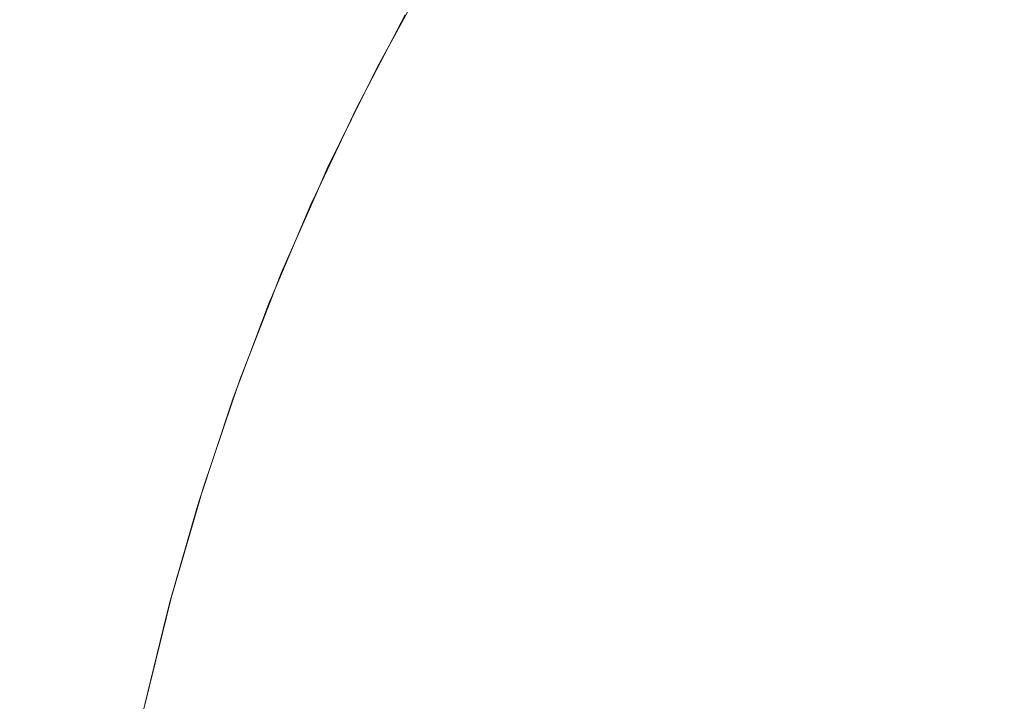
# Model space of a CAD drawing. Header units: centimetres. Extents: x -26 to 27.3, y -25.3 to -23.5.
# Tile 147 of 200: x 9.407 to 9.4446, y -23.5381 to -23.5119. Entities that reach past the tile are written whole.
import ezdxf

# ---------------------------------------------------------------- set-up
doc = ezdxf.new("R2010")
doc.units = ezdxf.units.CM
doc.header["$LTSCALE"] = 2.54
doc.layers.add('Lucido design-1', color=7, linetype='Continuous')

# ---------------------------------------------------------------- blocks, each defined once
blk = doc.blocks.new('Gruppo-4-1')
at = {"color": 7, "linetype": 'Continuous', "lineweight": 9}
for points, invisible_edges in [([(9.42545, -23.511446, -350.007438), (9.427643, -23.507833, -350.007438), (9.428573, -23.508426, -350.011411), (9.426405, -23.511998, -350.011411)], 15), ([(9.426405, -23.511998, -350.011411), (9.428573, -23.508426, -350.011411), (9.42964, -23.509105, -350.015332), (9.427501, -23.512631, -350.015332)], 15), ([(9.433637, -23.511652, -350.026716), (9.435813, -23.508395, -350.026716), (9.437356, -23.509475, -350.030363), (9.435226, -23.512664, -350.030363)], 15), ([(9.427501, -23.512631, -350.015332), (9.42964, -23.509105, -350.015332), (9.430842, -23.509871, -350.019194), (9.428735, -23.513343, -350.019194)], 15), ([(9.440798, -23.511886, -350.037403), (9.442957, -23.508941, -350.037403), (9.444791, -23.510348, -350.040783), (9.442691, -23.513211, -350.040783)], 15), ([(9.435226, -23.512664, -350.030363), (9.437356, -23.509475, -350.030363), (9.439019, -23.510639, -350.033928), (9.436938, -23.513754, -350.033928)], 15), ([(9.422833, -23.509936, -349.987027), (9.420736, -23.513757, -349.987027), (9.420652, -23.513713, -349.982667), (9.422123, -23.511031, -349.982667)], 11), ([(9.420736, -23.513757, -349.987027), (9.422833, -23.509936, -349.987027), (9.423063, -23.510069, -349.991159), (9.420972, -23.51388, -349.991159)], 15), ([(9.428735, -23.513343, -350.019194), (9.430842, -23.509871, -350.019194), (9.432175, -23.51072, -350.02299), (9.430103, -23.514133, -350.02299)], 15), ([(9.420972, -23.51388, -349.991159), (9.423063, -23.510069, -349.991159), (9.423441, -23.510287, -349.995273), (9.42136, -23.514082, -349.995273)], 15), ([(9.42136, -23.514082, -349.995273), (9.423441, -23.510287, -349.995273), (9.423966, -23.51059, -349.999363), (9.421897, -23.514361, -349.999363)], 15), ([(9.442691, -23.513211, -350.040783), (9.444791, -23.510348, -350.040783), (9.44673, -23.511836, -350.044062), (9.444694, -23.514613, -350.044062)], 15), ([(9.421897, -23.514361, -349.999363), (9.423966, -23.51059, -349.999363), (9.424636, -23.510977, -350.00342), (9.422583, -23.514718, -350.00342)], 15), ([(9.430103, -23.514133, -350.02299), (9.432175, -23.51072, -350.02299), (9.433637, -23.511652, -350.026716), (9.431605, -23.515, -350.026716)], 15), ([(9.436938, -23.513754, -350.033928), (9.439019, -23.510639, -350.033928), (9.440798, -23.511886, -350.037403), (9.43877, -23.514922, -350.037403)], 15), ([(-25.890647, -23.511022, -349.295419), (-25.890647, -23.513722, -349.293982), (27.209353, -23.513722, -349.293982), (27.209353, -23.511022, -349.295419)], 10), ([(9.4217, -23.511754, -349.782667), (9.422123, -23.511031, -349.982667), (9.420652, -23.513713, -349.982667)], 9), ([(9.422583, -23.514718, -350.00342), (9.424636, -23.510977, -350.00342), (9.42545, -23.511446, -350.007438), (9.423417, -23.515152, -350.007438)], 15), ([(9.423417, -23.515152, -350.007438), (9.42545, -23.511446, -350.007438), (9.426405, -23.511998, -350.011411), (9.424395, -23.515662, -350.011411)], 15), ([(9.406648, -23.511754, -349.726493), (9.409006, -23.511754, -349.730791), (9.407342, -23.51534, -349.731657), (9.405024, -23.51534, -349.727431)], 15), ([(9.409006, -23.511754, -349.730791), (9.411174, -23.511754, -349.735187), (9.409474, -23.51534, -349.73598), (9.407342, -23.51534, -349.731657)], 15), ([(9.411174, -23.511754, -349.735187), (9.413148, -23.511754, -349.739673), (9.411415, -23.51534, -349.740391), (9.409474, -23.51534, -349.73598)], 15), ([(9.413148, -23.511754, -349.739673), (9.414924, -23.511754, -349.744242), (9.413162, -23.51534, -349.744883), (9.411415, -23.51534, -349.740391)], 15), ([(9.414924, -23.511754, -349.744242), (9.4165, -23.511754, -349.748883), (9.414711, -23.51534, -349.749447), (9.413162, -23.51534, -349.744883)], 15), ([(9.4165, -23.511754, -349.748883), (9.417871, -23.511754, -349.753589), (9.41606, -23.51534, -349.754075), (9.414711, -23.51534, -349.749447)], 15), ([(9.417871, -23.511754, -349.753589), (9.419037, -23.511754, -349.75835), (9.417205, -23.51534, -349.758756), (9.41606, -23.51534, -349.754075)], 15), ([(9.419037, -23.511754, -349.75835), (9.419993, -23.511754, -349.763158), (9.418146, -23.51534, -349.763484), (9.417205, -23.51534, -349.758756)], 15), ([(9.419993, -23.511754, -349.763158), (9.420738, -23.511754, -349.768002), (9.418879, -23.51534, -349.768247), (9.418146, -23.51534, -349.763484)], 15), ([(9.420738, -23.511754, -349.768002), (9.421272, -23.511754, -349.772875), (9.419404, -23.51534, -349.773038), (9.418879, -23.51534, -349.768247)], 15), ([(9.421272, -23.511754, -349.772875), (9.421593, -23.511754, -349.777766), (9.419719, -23.51534, -349.777848), (9.419404, -23.51534, -349.773038)], 15), ([(9.419719, -23.51534, -349.777848), (9.421593, -23.511754, -349.777766), (9.4217, -23.511754, -349.782667), (9.420115, -23.514782, -349.782667)], 11), ([(9.420652, -23.513713, -349.982667), (9.420115, -23.514782, -349.782667), (9.4217, -23.511754, -349.782667)], 9), ([(9.431605, -23.515, -350.026716), (9.433637, -23.511652, -350.026716), (9.435226, -23.512664, -350.030363), (9.433236, -23.515942, -350.030363)], 15), ([(9.424395, -23.515662, -350.011411), (9.426405, -23.511998, -350.011411), (9.427501, -23.512631, -350.015332), (9.425518, -23.516246, -350.015332)], 15), ([(9.43877, -23.514922, -350.037403), (9.440798, -23.511886, -350.037403), (9.442691, -23.513211, -350.040783), (9.440719, -23.516163, -350.040783)], 15), ([(9.425518, -23.516246, -350.015332), (9.427501, -23.512631, -350.015332), (9.428735, -23.513343, -350.019194), (9.426781, -23.516904, -350.019194)], 15), ([(9.433236, -23.515942, -350.030363), (9.435226, -23.512664, -350.030363), (9.436938, -23.513754, -350.033928), (9.434994, -23.516957, -350.033928)], 15), ([(9.426781, -23.516904, -350.019194), (9.428735, -23.513343, -350.019194), (9.430103, -23.514133, -350.02299), (9.428183, -23.517634, -350.02299)], 15), ([(9.440719, -23.516163, -350.040783), (9.442691, -23.513211, -350.040783), (9.444694, -23.514613, -350.044062), (9.442781, -23.517477, -350.044062)], 15), ([(27.209353, -23.514777, -349.29342), (27.209353, -23.513722, -349.293982), (-25.890647, -23.513722, -349.293982), (-25.890647, -23.514777, -349.29342)], 10), ([(9.420652, -23.513713, -349.982667), (9.420123, -23.514786, -349.982667), (9.420115, -23.514782, -349.782667)], 10), ([(9.420123, -23.514786, -349.982667), (9.420652, -23.513713, -349.982667), (9.420736, -23.513757, -349.987027)], 10), ([(9.420736, -23.513757, -349.987027), (9.418808, -23.517666, -349.987027), (9.418722, -23.517626, -349.982667), (9.420123, -23.514786, -349.982667)], 11), ([(9.418808, -23.517666, -349.987027), (9.420736, -23.513757, -349.987027), (9.420972, -23.51388, -349.991159), (9.41905, -23.517779, -349.991159)], 15), ([(9.41905, -23.517779, -349.991159), (9.420972, -23.51388, -349.991159), (9.42136, -23.514082, -349.995273), (9.419445, -23.517963, -349.995273)], 15), ([(9.419445, -23.517963, -349.995273), (9.42136, -23.514082, -349.995273), (9.421897, -23.514361, -349.999363), (9.419994, -23.518219, -349.999363)], 15), ([(9.434994, -23.516957, -350.033928), (9.436938, -23.513754, -350.033928), (9.43877, -23.514922, -350.037403), (9.436876, -23.518043, -350.037403)], 15), ([(9.419994, -23.518219, -349.999363), (9.421897, -23.514361, -349.999363), (9.422583, -23.514718, -350.00342), (9.420695, -23.518546, -350.00342)], 15), ([(9.428183, -23.517634, -350.02299), (9.430103, -23.514133, -350.02299), (9.431605, -23.515, -350.026716), (9.429721, -23.518434, -350.026716)], 15), ([(-25.890647, -23.514777, -349.29342), (-25.890647, -23.517634, -349.292052), (27.209353, -23.517634, -349.292052), (27.209353, -23.514777, -349.29342)], 10), ([(9.419824, -23.51534, -349.782667), (9.420123, -23.514786, -349.982667), (9.418722, -23.517626, -349.982667)], 9), ([(9.420115, -23.514782, -349.782667), (9.419824, -23.51534, -349.782667), (9.419719, -23.51534, -349.777848)], 10), ([(9.419824, -23.51534, -349.782667), (9.420115, -23.514782, -349.782667), (9.420123, -23.514786, -349.982667)], 10), ([(9.420695, -23.518546, -350.00342), (9.422583, -23.514718, -350.00342), (9.423417, -23.515152, -350.007438), (9.421547, -23.518943, -350.007438)], 15), ([(9.442781, -23.517477, -350.044062), (9.444694, -23.514613, -350.044062), (9.446803, -23.51609, -350.047236), (9.444952, -23.51886, -350.047236)], 15), ([(9.421547, -23.518943, -350.007438), (9.423417, -23.515152, -350.007438), (9.424395, -23.515662, -350.011411), (9.422547, -23.51941, -350.011411)], 15), ([(9.429721, -23.518434, -350.026716), (9.431605, -23.515, -350.026716), (9.433236, -23.515942, -350.030363), (9.431392, -23.519304, -350.030363)], 15), ([(9.436876, -23.518043, -350.037403), (9.43877, -23.514922, -350.037403), (9.440719, -23.516163, -350.040783), (9.438877, -23.519199, -350.040783)], 15), ([(9.405024, -23.51534, -349.727431), (9.407342, -23.51534, -349.731657), (9.40581, -23.518994, -349.732454), (9.403528, -23.518994, -349.728295)], 15), ([(9.407342, -23.51534, -349.731657), (9.409474, -23.51534, -349.73598), (9.407908, -23.518994, -349.73671), (9.40581, -23.518994, -349.732454)], 15), ([(9.409474, -23.51534, -349.73598), (9.411415, -23.51534, -349.740391), (9.409819, -23.518994, -349.741052), (9.407908, -23.518994, -349.73671)], 15), ([(9.411415, -23.51534, -349.740391), (9.413162, -23.51534, -349.744883), (9.411539, -23.518994, -349.745474), (9.409819, -23.518994, -349.741052)], 15), ([(9.413162, -23.51534, -349.744883), (9.414711, -23.51534, -349.749447), (9.413064, -23.518994, -349.749967), (9.411539, -23.518994, -349.745474)], 15), ([(9.414711, -23.51534, -349.749447), (9.41606, -23.51534, -349.754075), (9.414391, -23.518994, -349.754522), (9.413064, -23.518994, -349.749967)], 15), ([(9.41606, -23.51534, -349.754075), (9.417205, -23.51534, -349.758756), (9.415519, -23.518994, -349.75913), (9.414391, -23.518994, -349.754522)], 15), ([(9.417205, -23.51534, -349.758756), (9.418146, -23.51534, -349.763484), (9.416445, -23.518994, -349.763784), (9.415519, -23.518994, -349.75913)], 15), ([(9.418146, -23.51534, -349.763484), (9.418879, -23.51534, -349.768247), (9.417166, -23.518994, -349.768473), (9.416445, -23.518994, -349.763784)], 15), ([(9.418879, -23.51534, -349.768247), (9.419404, -23.51534, -349.773038), (9.417683, -23.518994, -349.773189), (9.417166, -23.518994, -349.768473)], 15), ([(9.419404, -23.51534, -349.773038), (9.419719, -23.51534, -349.777848), (9.417993, -23.518994, -349.777923), (9.417683, -23.518994, -349.773189)], 15), ([(9.417993, -23.518994, -349.777923), (9.419719, -23.51534, -349.777848), (9.419824, -23.51534, -349.782667), (9.418272, -23.518623, -349.782667)], 11), ([(9.418722, -23.517626, -349.982667), (9.418272, -23.518623, -349.782667), (9.419824, -23.51534, -349.782667)], 9), ([(9.422547, -23.51941, -350.011411), (9.424395, -23.515662, -350.011411), (9.425518, -23.516246, -350.015332), (9.423694, -23.519944, -350.015332)], 15), ([(9.431392, -23.519304, -350.030363), (9.433236, -23.515942, -350.030363), (9.434994, -23.516957, -350.033928), (9.433192, -23.520241, -350.033928)], 15), ([(9.423694, -23.519944, -350.015332), (9.425518, -23.516246, -350.015332), (9.426781, -23.516904, -350.019194), (9.424985, -23.520546, -350.019194)], 15), ([(9.438877, -23.519199, -350.040783), (9.440719, -23.516163, -350.040783), (9.442781, -23.517477, -350.044062), (9.440994, -23.520421, -350.044062)], 15), ([(9.424985, -23.520546, -350.019194), (9.426781, -23.516904, -350.019194), (9.428183, -23.517634, -350.02299), (9.426417, -23.521214, -350.02299)], 15), ([(9.433192, -23.520241, -350.033928), (9.434994, -23.516957, -350.033928), (9.436876, -23.518043, -350.037403), (9.435119, -23.521244, -350.037403)], 15), ([(9.440994, -23.520421, -350.044062), (9.442781, -23.517477, -350.044062), (9.444952, -23.51886, -350.047236), (9.443224, -23.521708, -350.047236)], 15), ([(27.209353, -23.51862, -349.291579), (27.209353, -23.517634, -349.292052), (-25.890647, -23.517634, -349.292052), (-25.890647, -23.51862, -349.291579)], 10), ([(9.418808, -23.517666, -349.987027), (9.417053, -23.521656, -349.987027), (9.416965, -23.52162, -349.982667), (9.418282, -23.518627, -349.982667)], 11), ([(9.417053, -23.521656, -349.987027), (9.418808, -23.517666, -349.987027), (9.41905, -23.517779, -349.991159), (9.417299, -23.521758, -349.991159)], 15), ([(9.417299, -23.521758, -349.991159), (9.41905, -23.517779, -349.991159), (9.419445, -23.517963, -349.995273), (9.417702, -23.521925, -349.995273)], 15), ([(9.418722, -23.517626, -349.982667), (9.418282, -23.518627, -349.982667), (9.418272, -23.518623, -349.782667)], 10), ([(9.418282, -23.518627, -349.982667), (9.418722, -23.517626, -349.982667), (9.418808, -23.517666, -349.987027)], 10), ([(9.426417, -23.521214, -350.02299), (9.428183, -23.517634, -350.02299), (9.429721, -23.518434, -350.026716), (9.427989, -23.521947, -350.026716)], 15), ([(9.417702, -23.521925, -349.995273), (9.419445, -23.517963, -349.995273), (9.419994, -23.518219, -349.999363), (9.418262, -23.522157, -349.999363)], 15), ([(9.418262, -23.522157, -349.999363), (9.419994, -23.518219, -349.999363), (9.420695, -23.518546, -350.00342), (9.418977, -23.522453, -350.00342)], 15), ([(9.435119, -23.521244, -350.037403), (9.436876, -23.518043, -350.037403), (9.438877, -23.519199, -350.040783), (9.437169, -23.522311, -350.040783)], 15), ([(-25.890647, -23.51862, -349.291579), (-25.890647, -23.521626, -349.290294), (27.209353, -23.521626, -349.290294), (27.209353, -23.51862, -349.291579)], 10), ([(9.418097, -23.518994, -349.782667), (9.418282, -23.518627, -349.982667), (9.416965, -23.52162, -349.982667)], 9), ([(9.418272, -23.518623, -349.782667), (9.418097, -23.518994, -349.782667), (9.417993, -23.518994, -349.777923)], 10), ([(9.418097, -23.518994, -349.782667), (9.418272, -23.518623, -349.782667), (9.418282, -23.518627, -349.982667)], 10), ([(9.418977, -23.522453, -350.00342), (9.420695, -23.518546, -350.00342), (9.421547, -23.518943, -350.007438), (9.419845, -23.522812, -350.007438)], 15), ([(9.427989, -23.521947, -350.026716), (9.429721, -23.518434, -350.026716), (9.431392, -23.519304, -350.030363), (9.429696, -23.522743, -350.030363)], 15), ([(9.40581, -23.518994, -349.732454), (9.407908, -23.518994, -349.73671), (9.40648, -23.522711, -349.737376), (9.404412, -23.522711, -349.733182)], 15), ([(9.407908, -23.518994, -349.73671), (9.409819, -23.518994, -349.741052), (9.408363, -23.522711, -349.741655), (9.40648, -23.522711, -349.737376)], 15), ([(9.409819, -23.518994, -349.741052), (9.411539, -23.518994, -349.745474), (9.410057, -23.522711, -349.746013), (9.408363, -23.522711, -349.741655)], 15), ([(9.411539, -23.518994, -349.745474), (9.413064, -23.518994, -349.749967), (9.41156, -23.522711, -349.750441), (9.410057, -23.522711, -349.746013)], 15), ([(9.413064, -23.518994, -349.749967), (9.414391, -23.518994, -349.754522), (9.412869, -23.522711, -349.75493), (9.41156, -23.522711, -349.750441)], 15), ([(9.414391, -23.518994, -349.754522), (9.415519, -23.518994, -349.75913), (9.41398, -23.522711, -349.759471), (9.412869, -23.522711, -349.75493)], 15), ([(9.415519, -23.518994, -349.75913), (9.416445, -23.518994, -349.763784), (9.414892, -23.522711, -349.764057), (9.41398, -23.522711, -349.759471)], 15), ([(9.416445, -23.518994, -349.763784), (9.417166, -23.518994, -349.768473), (9.415604, -23.522711, -349.768679), (9.414892, -23.522711, -349.764057)], 15), ([(9.417166, -23.518994, -349.768473), (9.417683, -23.518994, -349.773189), (9.416113, -23.522711, -349.773326), (9.415604, -23.522711, -349.768679)], 15), ([(9.417683, -23.518994, -349.773189), (9.417993, -23.518994, -349.777923), (9.416418, -23.522711, -349.777992), (9.416113, -23.522711, -349.773326)], 15), ([(9.416418, -23.522711, -349.777992), (9.417993, -23.518994, -349.777923), (9.418097, -23.518994, -349.782667), (9.416592, -23.522544, -349.782667)], 11), ([(9.416965, -23.52162, -349.982667), (9.416592, -23.522544, -349.782667), (9.418097, -23.518994, -349.782667)], 9), ([(9.419845, -23.522812, -350.007438), (9.421547, -23.518943, -350.007438), (9.422547, -23.51941, -350.011411), (9.420864, -23.523235, -350.011411)], 15), ([(9.443224, -23.521708, -350.047236), (9.444952, -23.51886, -350.047236), (9.447229, -23.520311, -350.0503), (9.445562, -23.523058, -350.0503)], 15), ([(9.429696, -23.522743, -350.030363), (9.431392, -23.519304, -350.030363), (9.433192, -23.520241, -350.033928), (9.431535, -23.523601, -350.033928)], 15), ([(9.437169, -23.522311, -350.040783), (9.438877, -23.519199, -350.040783), (9.440994, -23.520421, -350.044062), (9.439338, -23.52344, -350.044062)], 15), ([(9.420864, -23.523235, -350.011411), (9.422547, -23.51941, -350.011411), (9.423694, -23.519944, -350.015332), (9.422033, -23.523719, -350.015332)], 15), ([(9.422033, -23.523719, -350.015332), (9.423694, -23.519944, -350.015332), (9.424985, -23.520546, -350.019194), (9.423349, -23.524264, -350.019194)], 15), ([(9.431535, -23.523601, -350.033928), (9.433192, -23.520241, -350.033928), (9.435119, -23.521244, -350.037403), (9.433504, -23.524519, -350.037403)], 15), ([(9.439338, -23.52344, -350.044062), (9.440994, -23.520421, -350.044062), (9.443224, -23.521708, -350.047236), (9.441621, -23.524629, -350.047236)], 15), ([(9.423349, -23.524264, -350.019194), (9.424985, -23.520546, -350.019194), (9.426417, -23.521214, -350.02299), (9.424809, -23.524869, -350.02299)], 15), ([(9.424809, -23.524869, -350.02299), (9.426417, -23.521214, -350.02299), (9.427989, -23.521947, -350.026716), (9.426411, -23.525532, -350.026716)], 15), ([(9.433504, -23.524519, -350.037403), (9.435119, -23.521244, -350.037403), (9.437169, -23.522311, -350.040783), (9.435599, -23.525496, -350.040783)], 15), ([(27.209353, -23.522542, -349.289902), (27.209353, -23.521626, -349.290294), (-25.890647, -23.521626, -349.290294), (-25.890647, -23.522542, -349.289902)], 10), ([(9.416965, -23.52162, -349.982667), (9.416604, -23.522548, -349.982667), (9.416592, -23.522544, -349.782667)], 10), ([(9.416604, -23.522548, -349.982667), (9.416965, -23.52162, -349.982667), (9.417053, -23.521656, -349.987027)], 10), ([(9.417053, -23.521656, -349.987027), (9.415473, -23.525719, -349.987027), (9.415384, -23.525686, -349.982667), (9.416604, -23.522548, -349.982667)], 11), ([(9.415473, -23.525719, -349.987027), (9.417053, -23.521656, -349.987027), (9.417299, -23.521758, -349.991159), (9.415723, -23.52581, -349.991159)], 15), ([(9.415723, -23.52581, -349.991159), (9.417299, -23.521758, -349.991159), (9.417702, -23.521925, -349.995273), (9.416133, -23.525959, -349.995273)], 15), ([(9.416133, -23.525959, -349.995273), (9.417702, -23.521925, -349.995273), (9.418262, -23.522157, -349.999363), (9.416703, -23.526166, -349.999363)], 15), ([(9.426411, -23.525532, -350.026716), (9.427989, -23.521947, -350.026716), (9.429696, -23.522743, -350.030363), (9.428151, -23.526253, -350.030363)], 15), ([(9.441621, -23.524629, -350.047236), (9.443224, -23.521708, -350.047236), (9.445562, -23.523058, -350.0503), (9.444016, -23.525876, -350.0503)], 15), ([(9.416703, -23.526166, -349.999363), (9.418262, -23.522157, -349.999363), (9.418977, -23.522453, -350.00342), (9.41743, -23.526431, -350.00342)], 15), ([(9.435599, -23.525496, -350.040783), (9.437169, -23.522311, -350.040783), (9.439338, -23.52344, -350.044062), (9.437814, -23.526529, -350.044062)], 15), ([(-25.890647, -23.522542, -349.289902), (-25.890647, -23.525691, -349.288712), (27.209353, -23.525691, -349.288712), (27.209353, -23.522542, -349.289902)], 10), ([(9.40648, -23.522711, -349.737376), (9.408363, -23.522711, -349.741655), (9.407048, -23.526485, -349.7422), (9.405189, -23.526485, -349.737977)], 15), ([(9.408363, -23.522711, -349.741655), (9.410057, -23.522711, -349.746013), (9.40872, -23.526485, -349.7465), (9.407048, -23.526485, -349.7422)], 15), ([(9.410057, -23.522711, -349.746013), (9.41156, -23.522711, -349.750441), (9.410203, -23.526485, -349.750869), (9.40872, -23.526485, -349.7465)], 15), ([(9.41156, -23.522711, -349.750441), (9.412869, -23.522711, -349.75493), (9.411494, -23.526485, -349.755298), (9.410203, -23.526485, -349.750869)], 15), ([(9.412869, -23.522711, -349.75493), (9.41398, -23.522711, -349.759471), (9.41259, -23.526485, -349.75978), (9.411494, -23.526485, -349.755298)], 15), ([(9.41398, -23.522711, -349.759471), (9.414892, -23.522711, -349.764057), (9.41349, -23.526485, -349.764304), (9.41259, -23.526485, -349.75978)], 15), ([(9.414892, -23.522711, -349.764057), (9.415604, -23.522711, -349.768679), (9.414192, -23.526485, -349.768864), (9.41349, -23.526485, -349.764304)], 15), ([(9.415604, -23.522711, -349.768679), (9.416113, -23.522711, -349.773326), (9.414694, -23.526485, -349.77345), (9.414192, -23.526485, -349.768864)], 15), ([(9.416113, -23.522711, -349.773326), (9.416418, -23.522711, -349.777992), (9.414996, -23.526485, -349.778054), (9.414694, -23.526485, -349.77345)], 15), ([(9.416418, -23.522711, -349.777992), (9.41652, -23.522711, -349.782667), (9.415097, -23.526485, -349.782667), (9.414996, -23.526485, -349.778054)], 13), ([(9.415384, -23.525686, -349.982667), (9.415097, -23.526485, -349.782667), (9.41652, -23.522711, -349.782667)], 9), ([(9.41652, -23.522711, -349.782667), (9.416604, -23.522548, -349.982667), (9.415384, -23.525686, -349.982667)], 9), ([(9.416592, -23.522544, -349.782667), (9.41652, -23.522711, -349.782667), (9.416418, -23.522711, -349.777992)], 10), ([(9.41652, -23.522711, -349.782667), (9.416592, -23.522544, -349.782667), (9.416604, -23.522548, -349.982667)], 10), ([(9.41743, -23.526431, -350.00342), (9.418977, -23.522453, -350.00342), (9.419845, -23.522812, -350.007438), (9.418313, -23.526752, -350.007438)], 15), ([(9.428151, -23.526253, -350.030363), (9.429696, -23.522743, -350.030363), (9.431535, -23.523601, -350.033928), (9.430027, -23.52703, -350.033928)], 15), ([(9.418313, -23.526752, -350.007438), (9.419845, -23.522812, -350.007438), (9.420864, -23.523235, -350.011411), (9.41935, -23.527129, -350.011411)], 15), ([(9.444016, -23.525876, -350.0503), (9.445562, -23.523058, -350.0503), (9.448004, -23.524468, -350.053248), (9.446517, -23.527178, -350.053248)], 15), ([(9.41935, -23.527129, -350.011411), (9.420864, -23.523235, -350.011411), (9.422033, -23.523719, -350.015332), (9.420538, -23.527562, -350.015332)], 15), ([(9.437814, -23.526529, -350.044062), (9.439338, -23.52344, -350.044062), (9.441621, -23.524629, -350.047236), (9.440148, -23.527617, -350.047236)], 15), ([(9.420538, -23.527562, -350.015332), (9.422033, -23.523719, -350.015332), (9.423349, -23.524264, -350.019194), (9.421877, -23.528049, -350.019194)], 15), ([(9.430027, -23.52703, -350.033928), (9.431535, -23.523601, -350.033928), (9.433504, -23.524519, -350.037403), (9.432034, -23.527861, -350.037403)], 15), ([(9.421877, -23.528049, -350.019194), (9.423349, -23.524264, -350.019194), (9.424809, -23.524869, -350.02299), (9.423362, -23.52859, -350.02299)], 15), ([(9.432034, -23.527861, -350.037403), (9.433504, -23.524519, -350.037403), (9.435599, -23.525496, -350.040783), (9.434169, -23.528746, -350.040783)], 15), ([(9.440148, -23.527617, -350.047236), (9.441621, -23.524629, -350.047236), (9.444016, -23.525876, -350.0503), (9.442595, -23.528758, -350.0503)], 15), ([(9.423362, -23.52859, -350.02299), (9.424809, -23.524869, -350.02299), (9.426411, -23.525532, -350.026716), (9.424991, -23.529183, -350.026716)], 15), ([(27.209353, -23.526538, -349.288392), (27.209353, -23.525691, -349.288712), (-25.890647, -23.525691, -349.288712), (-25.890647, -23.526538, -349.288392)], 10), ([(9.415473, -23.525719, -349.987027), (9.414072, -23.529846, -349.987027), (9.413981, -23.529817, -349.982667), (9.415093, -23.526543, -349.982667)], 11), ([(9.414072, -23.529846, -349.987027), (9.415473, -23.525719, -349.987027), (9.415723, -23.52581, -349.991159), (9.414326, -23.529926, -349.991159)], 15), ([(9.415384, -23.525686, -349.982667), (9.415093, -23.526543, -349.982667), (9.415079, -23.526539, -349.782667), (9.415097, -23.526485, -349.782667)], 10), ([(9.415093, -23.526543, -349.982667), (9.415384, -23.525686, -349.982667), (9.415473, -23.525719, -349.987027)], 10), ([(9.424991, -23.529183, -350.026716), (9.426411, -23.525532, -350.026716), (9.428151, -23.526253, -350.030363), (9.426761, -23.529827, -350.030363)], 15), ([(9.434169, -23.528746, -350.040783), (9.435599, -23.525496, -350.040783), (9.437814, -23.526529, -350.044062), (9.436427, -23.529681, -350.044062)], 15), ([(9.414326, -23.529926, -349.991159), (9.415723, -23.52581, -349.991159), (9.416133, -23.525959, -349.995273), (9.414742, -23.530057, -349.995273)], 15), ([(9.414742, -23.530057, -349.995273), (9.416133, -23.525959, -349.995273), (9.416703, -23.526166, -349.999363), (9.41532, -23.530239, -349.999363)], 15), ([(9.442595, -23.528758, -350.0503), (9.444016, -23.525876, -350.0503), (9.446517, -23.527178, -350.053248), (9.44515, -23.52995, -350.053248)], 15), ([(9.405189, -23.526485, -349.737977), (9.407048, -23.526485, -349.7422), (9.405875, -23.530308, -349.742686), (9.40404, -23.530308, -349.738514)], 15), ([(9.407048, -23.526485, -349.7422), (9.40872, -23.526485, -349.7465), (9.407527, -23.530308, -349.746934), (9.405875, -23.530308, -349.742686)], 15), ([(9.40872, -23.526485, -349.7465), (9.410203, -23.526485, -349.750869), (9.408993, -23.530308, -349.75125), (9.407527, -23.530308, -349.746934)], 15), ([(9.410203, -23.526485, -349.750869), (9.411494, -23.526485, -349.755298), (9.410268, -23.530308, -349.755627), (9.408993, -23.530308, -349.75125)], 15), ([(9.411494, -23.526485, -349.755298), (9.41259, -23.526485, -349.75978), (9.411352, -23.530308, -349.760054), (9.410268, -23.530308, -349.755627)], 15), ([(9.41259, -23.526485, -349.75978), (9.41349, -23.526485, -349.764304), (9.412241, -23.530308, -349.764525), (9.411352, -23.530308, -349.760054)], 15), ([(9.41349, -23.526485, -349.764304), (9.414192, -23.526485, -349.768864), (9.412934, -23.530308, -349.76903), (9.412241, -23.530308, -349.764525)], 15), ([(9.414192, -23.526485, -349.768864), (9.414694, -23.526485, -349.77345), (9.41343, -23.530308, -349.773561), (9.412934, -23.530308, -349.76903)], 15), ([(9.414694, -23.526485, -349.77345), (9.414996, -23.526485, -349.778054), (9.413729, -23.530308, -349.77811), (9.41343, -23.530308, -349.773561)], 15), ([(9.415079, -23.526539, -349.782667), (9.413828, -23.530308, -349.782667), (9.413729, -23.530308, -349.77811), (9.414996, -23.526485, -349.778054)], 14), ([(9.414996, -23.526485, -349.778054), (9.415097, -23.526485, -349.782667), (9.415079, -23.526539, -349.782667)], 9), ([(9.41532, -23.530239, -349.999363), (9.416703, -23.526166, -349.999363), (9.41743, -23.526431, -350.00342), (9.416058, -23.530472, -350.00342)], 15), ([(9.416058, -23.530472, -350.00342), (9.41743, -23.526431, -350.00342), (9.418313, -23.526752, -350.007438), (9.416954, -23.530755, -350.007438)], 15), ([(9.426761, -23.529827, -350.030363), (9.428151, -23.526253, -350.030363), (9.430027, -23.52703, -350.033928), (9.428669, -23.530521, -350.033928)], 15), ([(-25.890647, -23.526538, -349.288392), (-25.890647, -23.529822, -349.287308), (27.209353, -23.529822, -349.287308), (27.209353, -23.526538, -349.288392)], 10), ([(9.413981, -23.529817, -349.982667), (9.413828, -23.530308, -349.782667), (9.415079, -23.526539, -349.782667)], 9), ([(9.415079, -23.526539, -349.782667), (9.415093, -23.526543, -349.982667), (9.413981, -23.529817, -349.982667)], 9), ([(9.416954, -23.530755, -350.007438), (9.418313, -23.526752, -350.007438), (9.41935, -23.527129, -350.011411), (9.418006, -23.531086, -350.011411)], 15), ([(9.436427, -23.529681, -350.044062), (9.437814, -23.526529, -350.044062), (9.440148, -23.527617, -350.047236), (9.438806, -23.530667, -350.047236)], 15), ([(9.418006, -23.531086, -350.011411), (9.41935, -23.527129, -350.011411), (9.420538, -23.527562, -350.015332), (9.419213, -23.531467, -350.015332)], 15), ([(9.428669, -23.530521, -350.033928), (9.430027, -23.52703, -350.033928), (9.432034, -23.527861, -350.037403), (9.43071, -23.531264, -350.037403)], 15), ([(9.419213, -23.531467, -350.015332), (9.420538, -23.527562, -350.015332), (9.421877, -23.528049, -350.019194), (9.420571, -23.531895, -350.019194)], 15), ([(9.438806, -23.530667, -350.047236), (9.440148, -23.527617, -350.047236), (9.442595, -23.528758, -350.0503), (9.4413, -23.5317, -350.0503)], 15), ([(9.43071, -23.531264, -350.037403), (9.432034, -23.527861, -350.037403), (9.434169, -23.528746, -350.040783), (9.432882, -23.532055, -350.040783)], 15), ([(9.420571, -23.531895, -350.019194), (9.421877, -23.528049, -350.019194), (9.423362, -23.52859, -350.02299), (9.422079, -23.532371, -350.02299)], 15), ([(9.422079, -23.532371, -350.02299), (9.423362, -23.52859, -350.02299), (9.424991, -23.529183, -350.026716), (9.423732, -23.532892, -350.026716)], 15), ([(9.432882, -23.532055, -350.040783), (9.434169, -23.528746, -350.040783), (9.436427, -23.529681, -350.044062), (9.435179, -23.532891, -350.044062)], 15), ([(9.4413, -23.5317, -350.0503), (9.442595, -23.528758, -350.0503), (9.44515, -23.52995, -350.053248), (9.443905, -23.532779, -350.053248)], 15), ([(9.423732, -23.532892, -350.026716), (9.424991, -23.529183, -350.026716), (9.426761, -23.529827, -350.030363), (9.425529, -23.533458, -350.030363)], 15), ([(27.209353, -23.530601, -349.287051), (27.209353, -23.529822, -349.287308), (-25.890647, -23.529822, -349.287308), (-25.890647, -23.530601, -349.287051)], 10), ([(9.414072, -23.529846, -349.987027), (9.412852, -23.534031, -349.987027), (9.41276, -23.534006, -349.982667), (9.413752, -23.530605, -349.982667)], 11), ([(9.412852, -23.534031, -349.987027), (9.414072, -23.529846, -349.987027), (9.414326, -23.529926, -349.991159), (9.413109, -23.5341, -349.991159)], 15), ([(9.413981, -23.529817, -349.982667), (9.413752, -23.530605, -349.982667), (9.413743, -23.530603, -349.782667), (9.413828, -23.530308, -349.782667)], 10), ([(9.413752, -23.530605, -349.982667), (9.413981, -23.529817, -349.982667), (9.414072, -23.529846, -349.987027)], 10), ([(9.425529, -23.533458, -350.030363), (9.426761, -23.529827, -350.030363), (9.428669, -23.530521, -350.033928), (9.427465, -23.534069, -350.033928)], 15), ([(9.435179, -23.532891, -350.044062), (9.436427, -23.529681, -350.044062), (9.438806, -23.530667, -350.047236), (9.437599, -23.533772, -350.047236)], 15), ([(9.413109, -23.5341, -349.991159), (9.414326, -23.529926, -349.991159), (9.414742, -23.530057, -349.995273), (9.413531, -23.534213, -349.995273)], 15), ([(9.413531, -23.534213, -349.995273), (9.414742, -23.530057, -349.995273), (9.41532, -23.530239, -349.999363), (9.414116, -23.534369, -349.999363)], 15), ([(9.414116, -23.534369, -349.999363), (9.41532, -23.530239, -349.999363), (9.416058, -23.530472, -350.00342), (9.414863, -23.53457, -350.00342)], 15), ([(9.443905, -23.532779, -350.053248), (9.44515, -23.52995, -350.053248), (9.44781, -23.53119, -350.056075), (9.446617, -23.533902, -350.056075)], 15), ([(-25.890647, -23.530601, -349.287051), (-25.890647, -23.53401, -349.286087), (27.209353, -23.53401, -349.286087), (27.209353, -23.530601, -349.287051)], 10), ([(9.405875, -23.530308, -349.742686), (9.407527, -23.530308, -349.746934), (9.406482, -23.534175, -349.747315), (9.404847, -23.534175, -349.743112)], 15), ([(9.407527, -23.530308, -349.746934), (9.408993, -23.530308, -349.75125), (9.407932, -23.534175, -349.751585), (9.406482, -23.534175, -349.747315)], 15), ([(9.408993, -23.530308, -349.75125), (9.410268, -23.530308, -349.755627), (9.409193, -23.534175, -349.755915), (9.407932, -23.534175, -349.751585)], 15), ([(9.410268, -23.530308, -349.755627), (9.411352, -23.530308, -349.760054), (9.410265, -23.534175, -349.760295), (9.409193, -23.534175, -349.755915)], 15), ([(9.411352, -23.530308, -349.760054), (9.412241, -23.530308, -349.764525), (9.411145, -23.534175, -349.764718), (9.410265, -23.534175, -349.760295)], 15), ([(9.412241, -23.530308, -349.764525), (9.412934, -23.530308, -349.76903), (9.411831, -23.534175, -349.769175), (9.411145, -23.534175, -349.764718)], 15), ([(9.412934, -23.530308, -349.76903), (9.41343, -23.530308, -349.773561), (9.412322, -23.534175, -349.773658), (9.411831, -23.534175, -349.769175)], 15), ([(9.41343, -23.530308, -349.773561), (9.413729, -23.530308, -349.77811), (9.412617, -23.534175, -349.778158), (9.412322, -23.534175, -349.773658)], 15), ([(9.413743, -23.530603, -349.782667), (9.412715, -23.534175, -349.782667), (9.412617, -23.534175, -349.778158), (9.413729, -23.530308, -349.77811)], 14), ([(9.412715, -23.534175, -349.782667), (9.413743, -23.530603, -349.782667), (9.413752, -23.530605, -349.982667), (9.41276, -23.534006, -349.982667)], 10), ([(9.413729, -23.530308, -349.77811), (9.413828, -23.530308, -349.782667), (9.413743, -23.530603, -349.782667)], 9), ([(9.414863, -23.53457, -350.00342), (9.416058, -23.530472, -350.00342), (9.416954, -23.530755, -350.007438), (9.415771, -23.534813, -350.007438)], 15), ([(9.427465, -23.534069, -350.033928), (9.428669, -23.530521, -350.033928), (9.43071, -23.531264, -350.037403), (9.429537, -23.534722, -350.037403)], 15), ([(9.415771, -23.534813, -350.007438), (9.416954, -23.530755, -350.007438), (9.418006, -23.531086, -350.011411), (9.416837, -23.535098, -350.011411)], 15), ([(9.437599, -23.533772, -350.047236), (9.438806, -23.530667, -350.047236), (9.4413, -23.5317, -350.0503), (9.440135, -23.534695, -350.0503)], 15), ([(9.416837, -23.535098, -350.011411), (9.418006, -23.531086, -350.011411), (9.419213, -23.531467, -350.015332), (9.418059, -23.535426, -350.015332)], 15), ([(9.429537, -23.534722, -350.037403), (9.43071, -23.531264, -350.037403), (9.432882, -23.532055, -350.040783), (9.43174, -23.535417, -350.040783)], 15), ([(9.418059, -23.535426, -350.015332), (9.419213, -23.531467, -350.015332), (9.420571, -23.531895, -350.019194), (9.419435, -23.535794, -350.019194)], 15), ([(9.440135, -23.534695, -350.0503), (9.4413, -23.5317, -350.0503), (9.443905, -23.532779, -350.053248), (9.442785, -23.535659, -350.053248)], 15), ([(9.419435, -23.535794, -350.019194), (9.420571, -23.531895, -350.019194), (9.422079, -23.532371, -350.02299), (9.420962, -23.536204, -350.02299)], 15), ([(9.43174, -23.535417, -350.040783), (9.432882, -23.532055, -350.040783), (9.435179, -23.532891, -350.044062), (9.434072, -23.536152, -350.044062)], 15), ([(9.420962, -23.536204, -350.02299), (9.422079, -23.532371, -350.02299), (9.423732, -23.532892, -350.026716), (9.422636, -23.536652, -350.026716)], 15), ([(9.422636, -23.536652, -350.026716), (9.423732, -23.532892, -350.026716), (9.425529, -23.533458, -350.030363), (9.424456, -23.53714, -350.030363)], 15), ([(9.434072, -23.536152, -350.044062), (9.435179, -23.532891, -350.044062), (9.437599, -23.533772, -350.047236), (9.436528, -23.536926, -350.047236)], 15), ([(9.442785, -23.535659, -350.053248), (9.443905, -23.532779, -350.053248), (9.446617, -23.533902, -350.056075), (9.445543, -23.536663, -350.056075)], 15), ([(9.424456, -23.53714, -350.030363), (9.425529, -23.533458, -350.030363), (9.427465, -23.534069, -350.033928), (9.426417, -23.537665, -350.033928)], 15), ([(27.209353, -23.534724, -349.285885), (27.209353, -23.53401, -349.286087), (-25.890647, -23.53401, -349.286087), (-25.890647, -23.534724, -349.285885)], 10), ([(9.412852, -23.534031, -349.987027), (9.411816, -23.538265, -349.987027), (9.411723, -23.538244, -349.982667), (9.412584, -23.534727, -349.982667)], 11), ([(9.411816, -23.538265, -349.987027), (9.412852, -23.534031, -349.987027), (9.413109, -23.5341, -349.991159), (9.412076, -23.538322, -349.991159)], 15), ([(9.41276, -23.534006, -349.982667), (9.412584, -23.534727, -349.982667), (9.41258, -23.534726, -349.782667), (9.412715, -23.534175, -349.782667)], 10), ([(9.412584, -23.534727, -349.982667), (9.41276, -23.534006, -349.982667), (9.412852, -23.534031, -349.987027)], 10), ([(9.436528, -23.536926, -350.047236), (9.437599, -23.533772, -350.047236), (9.440135, -23.534695, -350.0503), (9.439102, -23.537738, -350.0503)], 15), ([(9.406482, -23.534175, -349.747315), (9.407932, -23.534175, -349.751585), (9.407021, -23.538078, -349.751872), (9.405584, -23.538078, -349.747641)], 15), ([(9.407932, -23.534175, -349.751585), (9.409193, -23.534175, -349.755915), (9.408271, -23.538078, -349.756162), (9.407021, -23.538078, -349.751872)], 15), ([(9.409193, -23.534175, -349.755915), (9.410265, -23.534175, -349.760295), (9.409333, -23.538078, -349.760502), (9.408271, -23.538078, -349.756162)], 15), ([(9.410265, -23.534175, -349.760295), (9.411145, -23.534175, -349.764718), (9.410205, -23.538078, -349.764884), (9.409333, -23.538078, -349.760502)], 15), ([(9.411145, -23.534175, -349.764718), (9.411831, -23.534175, -349.769175), (9.410884, -23.538078, -349.7693), (9.410205, -23.538078, -349.764884)], 15), ([(9.411831, -23.534175, -349.769175), (9.412322, -23.534175, -349.773658), (9.411371, -23.538078, -349.773741), (9.410884, -23.538078, -349.7693)], 15), ([(9.412322, -23.534175, -349.773658), (9.412617, -23.534175, -349.778158), (9.411663, -23.538078, -349.7782), (9.411371, -23.538078, -349.773741)], 15), ([(9.41258, -23.534726, -349.782667), (9.41176, -23.538078, -349.782667), (9.411663, -23.538078, -349.7782), (9.412617, -23.534175, -349.778158)], 14), ([(9.412076, -23.538322, -349.991159), (9.413109, -23.5341, -349.991159), (9.413531, -23.534213, -349.995273), (9.412502, -23.538417, -349.995273)], 15), ([(9.412502, -23.538417, -349.995273), (9.413531, -23.534213, -349.995273), (9.414116, -23.534369, -349.999363), (9.413094, -23.538548, -349.999363)], 15), ([(9.412617, -23.534175, -349.778158), (9.412715, -23.534175, -349.782667), (9.41258, -23.534726, -349.782667)], 9), ([(9.413094, -23.538548, -349.999363), (9.414116, -23.534369, -349.999363), (9.414863, -23.53457, -350.00342), (9.413849, -23.538715, -350.00342)], 15), ([(9.426417, -23.537665, -350.033928), (9.427465, -23.534069, -350.033928), (9.429537, -23.534722, -350.037403), (9.428515, -23.538227, -350.037403)], 15), ([(-25.890647, -23.534724, -349.285885), (-25.890647, -23.538247, -349.285049), (27.209353, -23.538247, -349.285049), (27.209353, -23.534724, -349.285885)], 10), ([(9.41176, -23.538078, -349.782667), (9.41258, -23.534726, -349.782667), (9.412584, -23.534727, -349.982667), (9.411723, -23.538244, -349.982667)], 10), ([(9.413849, -23.538715, -350.00342), (9.414863, -23.53457, -350.00342), (9.415771, -23.534813, -350.007438), (9.414766, -23.538919, -350.007438)], 15), ([(9.428515, -23.538227, -350.037403), (9.429537, -23.534722, -350.037403), (9.43174, -23.535417, -350.040783), (9.430747, -23.538826, -350.040783)], 15), ([(9.439102, -23.537738, -350.0503), (9.440135, -23.534695, -350.0503), (9.442785, -23.535659, -350.053248), (9.441792, -23.538586, -350.053248)], 15), ([(9.414766, -23.538919, -350.007438), (9.415771, -23.534813, -350.007438), (9.416837, -23.535098, -350.011411), (9.415844, -23.539157, -350.011411)], 15), ([(9.415844, -23.539157, -350.011411), (9.416837, -23.535098, -350.011411), (9.418059, -23.535426, -350.015332), (9.417079, -23.539431, -350.015332)], 15), ([(9.417079, -23.539431, -350.015332), (9.418059, -23.535426, -350.015332), (9.419435, -23.535794, -350.019194), (9.418469, -23.53974, -350.019194)], 15), ([(9.430747, -23.538826, -350.040783), (9.43174, -23.535417, -350.040783), (9.434072, -23.536152, -350.044062), (9.433109, -23.539458, -350.044062)], 15), ([(9.418469, -23.53974, -350.019194), (9.419435, -23.535794, -350.019194), (9.420962, -23.536204, -350.02299), (9.420013, -23.540082, -350.02299)], 15), ([(9.441792, -23.538586, -350.053248), (9.442785, -23.535659, -350.053248), (9.445543, -23.536663, -350.056075), (9.44459, -23.539468, -350.056075)], 15), ([(9.420013, -23.540082, -350.02299), (9.420962, -23.536204, -350.02299), (9.422636, -23.536652, -350.026716), (9.421705, -23.540457, -350.026716)], 15), ([(9.433109, -23.539458, -350.044062), (9.434072, -23.536152, -350.044062), (9.436528, -23.536926, -350.047236), (9.435595, -23.540125, -350.047236)], 15), ([(9.421705, -23.540457, -350.026716), (9.422636, -23.536652, -350.026716), (9.424456, -23.53714, -350.030363), (9.423544, -23.540865, -350.030363)], 15), ([(9.435595, -23.540125, -350.047236), (9.436528, -23.536926, -350.047236), (9.439102, -23.537738, -350.0503), (9.438203, -23.540823, -350.0503)], 15), ([(9.423544, -23.540865, -350.030363), (9.424456, -23.53714, -350.030363), (9.426417, -23.537665, -350.033928), (9.425526, -23.541304, -350.033928)], 15), ([(9.425526, -23.541304, -350.033928), (9.426417, -23.537665, -350.033928), (9.428515, -23.538227, -350.037403), (9.427647, -23.541774, -350.037403)], 15), ([(9.438203, -23.540823, -350.0503), (9.439102, -23.537738, -350.0503), (9.441792, -23.538586, -350.053248), (9.440927, -23.541553, -350.053248)], 15)]:
    blk.add_3dface(points, dxfattribs=dict(at, invisible_edges=invisible_edges))

msp = doc.modelspace()

# ---------------------------------------------------------------- block references
at = {"layer": 'Lucido design-1', "color": 7}
msp.add_blockref('Gruppo-4-1', (0, 0), dxfattribs=at)

doc.saveas('drawing.dxf')
